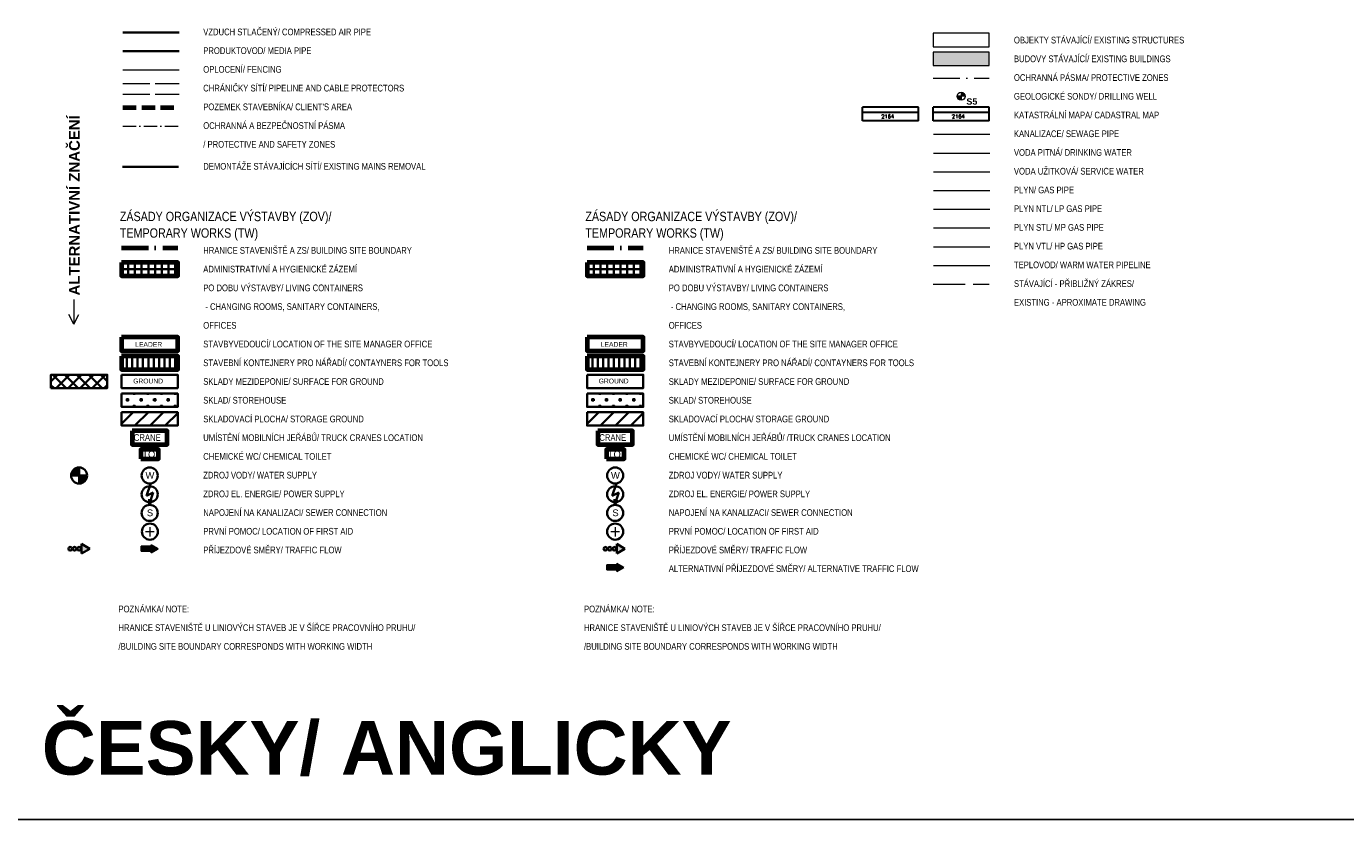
# Model space of a CAD drawing. Header units: metres. Extents: x -535942 to -530626, y -1087729 to -1086275.
# Tile 244 of 247: x -531462 to -531215, y -1087519 to -1087371. Entities that reach past the tile are written whole.
import ezdxf
from ezdxf.enums import TextEntityAlignment as Align

# ---------------------------------------------------------------- set-up
doc = ezdxf.new("R2010")
doc.units = ezdxf.units.M
for name, pattern in [('A_CARA_07', [7, 5, -2]), ('A_CARA_15', [7.6, 5, -1.3, 0, -1.3]), ('ACAD_ISO02W100', [15, 12, -3]), ('B_CARA_06', [6, 5, -1])]:
    doc.linetypes.add(name, pattern=pattern)
for name, color, linetype, lineweight in [('AG_chranicky site', 240, 'B_CARA_06', 18), ('AG_katastralni mapa', 104, 'Continuous', 30), ('AG_legenda nové', 240, 'Continuous', 35), ('AG_legenda stávající', 251, 'Continuous', 13), ('AG_ochranne pasmo', 7, 'A_CARA_15', 15), ('AG_oploceni', 240, 'G_PLOT_212', 18), ('AG_pozemek investora', 210, 'A_CARA_07', 70), ('AG_produktovod', 120, 'G_POTR_680_PN', 35), ('AG_rusene objekty', 240, 'HP_03_DEM', 35), ('AG_sondy vrty', 50, 'Continuous', 18), ('AG_SS dokresleni HP', 251, 'ACAD_ISO02W100', 13), ('AG_SS kanal_déšť', 251, 'G_POTR_626_PN', 13), ('AG_SS plyn', 251, 'G_POTR_632_PN', 13), ('AG_SS plyn NTL', 251, 'G_POTR_633_PN', 13), ('AG_SS plyn STL', 251, 'G_POTR_634_PN', 13), ('AG_SS plyn VTL', 251, 'G_POTR_635_PN', 13), ('AG_SS teplovod', 251, 'G_POTR_652_PN', 13), ('AG_SS voda pitna', 251, 'G_POTR_616_PN', 13), ('AG_SS voda uzitkova', 251, 'G_POTR_617_PN', 13), ('AG_vzduch stlaceny', 33, 'G_POTR_637_PN', 35), ('AG_Z1 zamereni fy xy', 251, 'Continuous', 13), ('AG_ZELEN', 72, 'Continuous', 25), ('AG_ZOV budovy tluste', 124, 'Continuous', 70), ('AG_ZOV hranice staveniste', 124, 'A_CARA_15', 70), ('AG_ZOV srafy znacky', 90, 'Continuous', 35), ('AG_ZOV text 35 tucne', 90, 'Continuous', 70), ('CP_07_POV_SRAFY_ZNACKY', 120, 'Continuous', 35), ('CP_SRAFY_ZNACKY', 120, 'Continuous', 35), ('RP_kom_sondy-ST', 251, 'Continuous', 35)]:
    doc.layers.add(name, color=color, linetype=linetype, lineweight=lineweight)
doc.layers.add('AG_pomocné čáry', color=2, linetype='Continuous', lineweight=25, plot=False)
doc.layers.add('AG_srafy SS budovy', color=252, linetype='Continuous')
doc.layers.add('AG_ZOV legenda', color=90, linetype='Continuous')
doc.styles.add('Arial', font='arialbd.ttf')
doc.styles.add('LEGENDA_ARIAL_A', font='arialbd.ttf')
doc.styles.add('LEGENDA_ARIAL_B', font='arial.ttf')
doc.styles.add('ROMANS', font='romans')
doc.styles.add('romans80', font='romans.shx', dxfattribs={"width": 0.8})
doc.styles.get("Standard").update_dxf_attribs({"font": 'ARIALN.TTF'})
doc.linetypes.add('G_PLOT_212', pattern='A,5,[220,hpfmlin.shx,S=1,R=0,X=0,Y=0],5', length=10)
doc.linetypes.add('G_POTR_616_PN', pattern='A,0.5,-1,2,-6.5,[2,hpfmlin.shx,S=1,R=0,X=0,Y=0],-6.5,2,-1,0.5', length=20)
doc.linetypes.add('G_POTR_617_PN', pattern='A,0.5,-1,2,-6.5,[1,hpfmlin.shx,S=1,R=0,X=0,Y=0],-6.5,2,-1,0.5', length=20)
doc.linetypes.add('G_POTR_626_PN', pattern='A,0.5,-1,2,-6.5,[8,hpfmlin.shx,S=1,R=0,X=0,Y=0],-6.5,2,-1,0.5', length=20)
doc.linetypes.add('G_POTR_632_PN', pattern='A,0.5,-1,2,-6.5,[13,hpfmlin.shx,S=1,R=0,X=0,Y=0],-6.5,2,-1,0.5', length=20)
doc.linetypes.add('G_POTR_633_PN', pattern='A,0.5,-1,2,-6.5,[14,hpfmlin.shx,S=1,R=0,X=0,Y=0],-6.5,2,-1,0.5', length=20)
doc.linetypes.add('G_POTR_634_PN', pattern='A,0.5,-1,2,-6.5,[15,hpfmlin.shx,S=1,R=0,X=0,Y=0],-6.5,2,-1,0.5', length=20)
doc.linetypes.add('G_POTR_635_PN', pattern='A,0.5,-1,2,-6.5,[16,hpfmlin.shx,S=1,R=0,X=0,Y=0],-6.5,2,-1,0.5', length=20)
doc.linetypes.add('G_POTR_637_PN', pattern='A,0.5,-1,2,-1.5,[24,hpfmlin.shx,S=1,R=0,X=0,Y=0],-1.5,2,-1,0.5', length=10)
doc.linetypes.add('G_POTR_652_PN', pattern='A,0.5,-1,2,-6.5,[22,hpfmlin.shx,S=1,R=0,X=0,Y=0],-6.5,2,-1,0.5', length=20)
doc.linetypes.add('G_POTR_680_PN', pattern='A,0.5,-1,2,-6.5,[26,hpfmlin.shx,S=1,R=0,X=0,Y=0],-6.5,2,-1,0.5', length=20)
doc.linetypes.add('HP_03_DEM', pattern='A,0,[234,hpfmlin.shx,S=1,R=0,X=0,Y=0],-12.5', length=12.5)

# ---------------------------------------------------------------- blocks, each defined once
blk = doc.blocks.new('A$C48484C4E')
at = {"layer": 'AG_ZOV srafy znacky'}
for p, q in [((-1.18, -0.63), (1.36, 0.61)), ((0.32, 3.72), (-1.17, -0.63)), ((1.36, 0.61), (-0.18, -3.91)), ((-0.18, -3.91), (-0.22, -1.91)), ((-0.18, -3.91), (1.07, -2.35))]:
    blk.add_line(p, q, dxfattribs=at)
blk.add_circle((0, 0), 3, dxfattribs=at)
blk = doc.blocks.new('A$C11E2175D')
at = {"layer": 'AG_ZOV srafy znacky', "ltscale": 0.1}
blk.add_circle((0, 0), 1.5, dxfattribs=at)
at = {"layer": 'AG_ZOV srafy znacky', "ltscale": 0.1, "style": 'LEGENDA_ARIAL_B'}
blk.add_text('+', height=2.5, dxfattribs=at).set_placement((-1.02, -1.23))
blk = doc.blocks.new('A$C74971CE5')
at = {"layer": 'AG_ZOV srafy znacky', "ltscale": 0.1}
blk.add_circle((0, 0), 1.5, dxfattribs=at)
at = {"layer": 'AG_ZOV srafy znacky', "ltscale": 0.1, "style": 'LEGENDA_ARIAL_B'}
blk.add_text('S', height=1.25, dxfattribs=at).set_placement((-0.52, -0.6))
blk = doc.blocks.new('A$C703C326B')
at = {"layer": 'AG_ZOV srafy znacky', "ltscale": 0.1}
blk.add_circle((0, 0), 1.5, dxfattribs=at)
at = {"layer": 'AG_ZOV srafy znacky', "ltscale": 0.1, "style": 'LEGENDA_ARIAL_B'}
blk.add_text('W', height=1.25, dxfattribs=at).set_placement((-0.78, -0.62))
blk = doc.blocks.new('A$C463B165D')
at = {"layer": 'AG_ZOV srafy znacky', "color": 120, "ltscale": 0.1}
blk.add_circle((0, 0), 1.5, dxfattribs=at)
at = {"layer": 'AG_ZOV srafy znacky', "color": 120, "ltscale": 0.1, "style": 'LEGENDA_ARIAL_B'}
blk.add_text('W', height=1.25, dxfattribs=at).set_placement((-0.78, -0.62))
blk = doc.blocks.new('A$C2177731D')
at = {"layer": 'AG_ZOV srafy znacky', "color": 120}
for p, q in [((0.16, 1.89), (-0.59, -0.29)), ((-0.59, -0.29), (0.68, 0.33)), ((0.68, 0.33), (-0.09, -1.92)), ((-0.09, -1.92), (-0.11, -0.92)), ((-0.09, -1.92), (0.54, -1.15))]:
    blk.add_line(p, q, dxfattribs=at)
blk.add_circle((0, 0.03), 1.5, dxfattribs=at)
blk = doc.blocks.new('A$C6D41416F')
at = {"layer": 'AG_ZOV srafy znacky', "color": 120, "ltscale": 0.1}
blk.add_circle((0, 0), 1.5, dxfattribs=at)
at = {"layer": 'AG_ZOV srafy znacky', "color": 120, "ltscale": 0.1, "style": 'LEGENDA_ARIAL_B'}
blk.add_text('S', height=1.25, dxfattribs=at).set_placement((-0.52, -0.6))
blk = doc.blocks.new('A$C377A12EB')
at = {"layer": 'AG_ZOV srafy znacky', "color": 120, "ltscale": 0.1}
blk.add_circle((0, 0), 1.5, dxfattribs=at)
at = {"layer": 'AG_ZOV srafy znacky', "color": 120, "ltscale": 0.1, "style": 'LEGENDA_ARIAL_B'}
blk.add_text('+', height=2.5, dxfattribs=at).set_placement((-1.02, -1.23))
blk = doc.blocks.new('A$C4A292638')
at = {"layer": 'AG_ZOV legenda', "color": 120}
for p, q in [((-1.59, 0.94), (0.29, 0.94)), ((-1.59, 0.94), (-1.59, 0)), ((-1.59, 0), (0.29, 0)), ((0.29, 1.22), (0.29, 0.94)), ((1.59, 0.47), (0.29, 1.22)), ((1.59, 0.47), (0.29, -0.28)), ((0.29, 0), (0.29, -0.28))]:
    blk.add_line(p, q, dxfattribs=at)
for points in [[(0.29, 0), (-1.59, 0), (0.29, 0.94), (-1.59, 0.94)], [(1.59, 0.47), (0.29, -0.28), (0.29, 1.22)]]:
    blk.add_solid(points, dxfattribs=at)
blk = doc.blocks.new('PŘÍJEZD')
at = {"layer": 'CP_SRAFY_ZNACKY', "ltscale": 0.1}
h = blk.add_hatch(color=256, dxfattribs=at)
h.dxf.hatch_style = 1
h.paths.add_polyline_path([(-763393.56, 939756.68, 1), (-763392.87, 939756.68, 1)])
h.paths.add_polyline_path([(-763392.72, 939756.68, 1), (-763392.03, 939756.68, 1)])
h.paths.add_polyline_path([(-763391.18, 939756.68, 1), (-763391.87, 939756.68, 1)])
h.paths.add_polyline_path([(-763389.5, 939756.68), (-763391.06, 939757.58), (-763391.06, 939755.78)])
for p, q in [((-763391.06, 939757.58), (-763391.06, 939755.78)), ((-763389.5, 939756.68), (-763391.06, 939757.58)), ((-763389.5, 939756.68), (-763391.06, 939755.78))]:
    blk.add_line(p, q, dxfattribs=at)
for centre in [(-763393.22, 939756.68), (-763392.38, 939756.68), (-763391.52, 939756.68)]:
    blk.add_circle(centre, 0.347, dxfattribs=at)
blk = doc.blocks.new('A$C0BBA2B2D')
at = {"layer": 'AG_ZOV legenda', "color": 0}
for p, q in [((-3.17, 0.47), (-1.3, 0.47)), ((-3.17, 0.47), (-3.17, -0.47)), ((-1.3, 0.75), (-1.3, 0.47)), ((0, 0), (-1.3, 0.75)), ((0, 0), (-1.3, -0.75)), ((-3.17, -0.47), (-1.3, -0.47)), ((-1.3, -0.47), (-1.3, -0.75))]:
    blk.add_line(p, q, dxfattribs=at)
for points in [[(-1.3, -0.47), (-3.17, -0.47), (-1.3, 0.47), (-3.17, 0.47)], [(0, 0), (-1.3, -0.75), (-1.3, 0.75)]]:
    blk.add_solid(points, dxfattribs=at)
blk = doc.blocks.new('A$C004D265F')
at = {"layer": 'AG_ZOV srafy znacky'}
h = blk.add_hatch(color=256, dxfattribs=at)
h.dxf.hatch_style = 1
h.paths.add_polyline_path([(-2.47, -0.89, -1), (-1.78, -0.89, -1)])
h.paths.add_polyline_path([(-1.64, -0.89, -1), (-0.95, -0.89, -1)])
h.paths.add_polyline_path([(-0.11, -0.89, -1), (-0.8, -0.89, -1)])
h.paths.add_polyline_path([(1.54, -0.89), (0, -1.78), (0, 0)])
for p, q in [((0, -1.78), (0, 0)), ((1.54, -0.89), (0, 0)), ((1.54, -0.89), (0, -1.78))]:
    blk.add_line(p, q, dxfattribs=at)
for centre in [(-2.12, -0.89), (-1.3, -0.89), (-0.46, -0.89)]:
    blk.add_circle(centre, 0.342, dxfattribs=at)
blk = doc.blocks.new('A$C6E316C57')
at = {"layer": 'AG_sondy vrty'}
for p, q in [((0, 4.64), (0, 0)), ((0, 0), (-0.92, 1.83)), ((0, 0), (0.92, 1.83))]:
    blk.add_line(p, q, dxfattribs=at)
at = {"layer": 'AG_sondy vrty', "style": 'LEGENDA_ARIAL_A'}
blk.add_text('ALTERNATIVNÍ ZNAČENÍ', height=2, rotation=90, dxfattribs=at).set_placement((1.12, 5.37))
blk = doc.blocks.new('A$C49C90351')
at = {"layer": 'AG_ZOV srafy znacky'}
for p, q in [((-3, 0), (3, 0)), ((0, -3), (0, 3))]:
    blk.add_line(p, q, dxfattribs=at)
at = {"layer": 'AG_ZOV srafy znacky', "const_width": 3}
for points in [[(0, 1.5, 0.414214), (-1.5, 0)], [(0, -1.5, 0.414214), (1.5, 0)]]:
    blk.add_lwpolyline(points, format="xyb", dxfattribs=at)
at = {"layer": 'AG_ZOV srafy znacky'}
blk.add_circle((0, 0), 3, dxfattribs=at)
blk = doc.blocks.new('sonda_vrtaná')
h = blk.add_hatch(color=50)
h.dxf.hatch_style = 1
h.paths.add_polyline_path([(0, 0), (1.14, -0.51, 0.105246), (1.25, 0, 0.296061), (0.51, 1.14)])
h.paths.add_polyline_path([(-1.14, 0.51, 0.105246), (-1.25, 0, 0.296061), (-0.51, -1.14), (0, 0)])
at = {"color": 50, "lineweight": 18}
for p, q in [((-1.14, 0.51), (1.14, -0.51)), ((-0.51, -1.14), (0.51, 1.14))]:
    blk.add_line(p, q, dxfattribs=at)
blk.add_circle((0, 0), 1.25, dxfattribs=at)
at = {"lineweight": 35, "style": 'romans80', "width": 0.8}
blk.add_attdef('XV_1', text='', height=2, rotation=0, dxfattribs=at).set_placement((2.25, -2), align=Align.BOTTOM_LEFT)

msp = doc.modelspace()

# ---------------------------------------------------------------- hatches: boundary and pattern name
at = {"layer": 'AG_srafy SS budovy'}
msp.add_hatch(color=256, dxfattribs=at).paths.add_polyline_path([(-531281.66, -1087375.451), (-531292.16, -1087375.451), (-531292.16, -1087377.951), (-531281.66, -1087377.951)])
at = {"layer": 'AG_ZOV srafy znacky', "ltscale": 0.1}
h = msp.add_hatch(dxfattribs=at)
h.set_pattern_fill('ANSI37', color=256, scale=10, angle=45)
h.set_pattern_definition([(90, (-531443.7577, -1087414.7542), (-1.25, 2e-16), []), (180, (-531443.7577, -1087414.7542), (-2e-16, -1.25), [])])
h.paths.add_polyline_path([(-531443.758, -1087414.754), (-531443.758, -1087417.254), (-531433.258, -1087417.254), (-531433.258, -1087414.754)])
h = msp.add_hatch(dxfattribs=at)
h.set_pattern_fill('ANSI37', color=120, scale=10, angle=45)
h.set_pattern_definition([(90, (-531356.7937, -1087414.7542), (-1.25, 2e-16), []), (180, (-531356.7937, -1087414.7542), (-2e-16, -1.25), [])])
h.paths.add_polyline_path([(-531356.794, -1087414.754), (-531356.794, -1087417.254), (-531346.294, -1087417.254), (-531346.294, -1087414.754)])
h = msp.add_hatch(dxfattribs=at)
h.set_pattern_fill('_USER,_O', color=256, angle=90, pattern_type=0)
h.set_pattern_definition([(90, (-531716.7577, -1087493.7542), (-1, 6e-17), [])])
h.paths.add_polyline_path([(-531443.758, -1087432.254), (-531443.758, -1087434.754), (-531433.258, -1087434.754), (-531433.258, -1087432.254)])
h = msp.add_hatch(dxfattribs=at)
h.set_pattern_fill('_USER,_O', color=120, angle=90, pattern_type=0)
h.set_pattern_definition([(90, (-531629.7937, -1087493.7542), (-1, 6e-17), [])])
h.paths.add_polyline_path([(-531356.794, -1087432.254), (-531356.794, -1087434.754), (-531346.294, -1087434.754), (-531346.294, -1087432.254)])
h = msp.add_hatch(dxfattribs=at)
h.set_pattern_fill('ANSI37', color=256, scale=0.5)
h.set_pattern_definition([(45, (-531751.3913, -1087509.1697), (-1.122532, 1.122532), []), (135, (-531751.3913, -1087509.1697), (-1.122532, -1.122532), [])])
h.paths.add_polyline_path([(-531456.946, -1087435.754), (-531456.946, -1087438.254), (-531446.446, -1087438.254), (-531446.446, -1087435.754)])
h = msp.add_hatch(dxfattribs=at)
h.set_pattern_fill('CROSS', color=256, scale=0.2)
h.set_pattern_definition([(0, (-537584.692, -1090859.2774), (1.27, 1.27), [0.635, -1.905]), (90, (-537584.3745, -1090859.5949), (-1.27, 1.27), [0.635, -1.905])])
h.paths.add_polyline_path([(-531443.758, -1087439.254), (-531443.758, -1087441.754), (-531433.258, -1087441.754), (-531433.258, -1087439.254)])
h = msp.add_hatch(dxfattribs=at)
h.set_pattern_fill('CROSS', color=120, scale=0.2)
h.set_pattern_definition([(0, (-537497.728, -1090859.2774), (1.27, 1.27), [0.635, -1.905]), (90, (-537497.4105, -1090859.5949), (-1.27, 1.27), [0.635, -1.905])])
h.paths.add_polyline_path([(-531356.794, -1087439.254), (-531356.794, -1087441.754), (-531346.294, -1087441.754), (-531346.294, -1087439.254)])
h = msp.add_hatch(dxfattribs=at)
h.set_pattern_fill('_USER,_O', color=256, scale=2, angle=45, pattern_type=0)
h.set_pattern_definition([(45, (58441.2992, -5591.7398), (-1.4142135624, 1.4142135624), [])])
h.paths.add_polyline_path([(-531443.758, -1087442.754), (-531443.758, -1087445.254), (-531433.258, -1087445.254), (-531433.258, -1087442.754)])
h = msp.add_hatch(dxfattribs=at)
h.set_pattern_fill('_USER,_O', color=120, scale=2, angle=45, pattern_type=0)
h.set_pattern_definition([(45, (58528.2632, -5591.7398), (-1.4142135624, 1.4142135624), [])])
h.paths.add_polyline_path([(-531356.794, -1087442.754), (-531356.794, -1087445.254), (-531346.294, -1087445.254), (-531346.294, -1087442.754)])

# ---------------------------------------------------------------- linework, layer by layer
at = {"layer": 'AG_chranicky site'}
for p, q in [((-531443.501, -1087381.333), (-531433.001, -1087381.333)), ((-531443.501, -1087383.333), (-531433.001, -1087383.333))]:
    msp.add_line(p, q, dxfattribs=at)
at = {"layer": 'AG_katastralni mapa', "color": 160}
for p, q in [((-531294.856, -1087385.781), (-531305.356, -1087385.781)), ((-531305.356, -1087388.281), (-531305.356, -1087385.781)), ((-531305.299, -1087386.661), (-531294.856, -1087386.661)), ((-531294.856, -1087388.281), (-531294.856, -1087385.781)), ((-531294.856, -1087388.281), (-531305.356, -1087388.281))]:
    msp.add_line(p, q, dxfattribs=at)
at = {"layer": 'AG_katastralni mapa'}
for p, q in [((-531281.668, -1087385.781), (-531292.168, -1087385.781)), ((-531292.168, -1087388.281), (-531292.168, -1087385.781)), ((-531292.111, -1087386.661), (-531281.668, -1087386.661)), ((-531281.668, -1087388.281), (-531281.668, -1087385.781)), ((-531281.668, -1087388.281), (-531292.168, -1087388.281))]:
    msp.add_line(p, q, dxfattribs=at)
at = {"layer": 'AG_ochranne pasmo'}
msp.add_line((-531292.168, -1087380.319), (-531281.668, -1087380.319), dxfattribs=at)
at = {"layer": 'AG_ochranne pasmo', "ltscale": 0.5}
msp.add_line((-531443.501, -1087389.291), (-531433.001, -1087389.291), dxfattribs=at)
at = {"layer": 'AG_oploceni', "ltscale": 0.5}
msp.add_line((-531443.501, -1087378.791), (-531433.001, -1087378.791), dxfattribs=at)
at = {"layer": 'AG_pomocné čáry'}
msp.add_lwpolyline([(-531465.793, -1087518.875), (-531045.793, -1087518.875), (-531045.793, -1087221.875), (-531465.793, -1087221.875)], close=True, dxfattribs=at)
at = {"layer": 'AG_pozemek investora', "ltscale": 0.5}
msp.add_line((-531443.501, -1087385.791), (-531433.001, -1087385.791), dxfattribs=at)
at = {"layer": 'AG_produktovod', "ltscale": 0.5}
msp.add_line((-531443.501, -1087375.291), (-531433.001, -1087375.291), dxfattribs=at)
at = {"layer": 'AG_rusene objekty', "ltscale": 0.5}
msp.add_line((-531443.616, -1087396.898), (-531433.116, -1087396.898), dxfattribs=at)
at = {"layer": 'AG_SS dokresleni HP', "linetype": 'ACAD_ISO02W100', "ltscale": 0.5}
msp.add_line((-531292.168, -1087418.819), (-531281.668, -1087418.819), dxfattribs=at)
at = {"layer": 'AG_SS kanal_déšť', "ltscale": 0.5}
msp.add_line((-531292.052, -1087390.819), (-531281.552, -1087390.819), dxfattribs=at)
at = {"layer": 'AG_SS plyn', "ltscale": 0.5}
msp.add_line((-531292.052, -1087401.319), (-531281.552, -1087401.319), dxfattribs=at)
at = {"layer": 'AG_SS plyn NTL', "ltscale": 0.5}
msp.add_line((-531292.052, -1087404.819), (-531281.552, -1087404.819), dxfattribs=at)
at = {"layer": 'AG_SS plyn STL', "ltscale": 0.5}
msp.add_line((-531292.052, -1087408.319), (-531281.552, -1087408.319), dxfattribs=at)
at = {"layer": 'AG_SS plyn VTL', "ltscale": 0.5}
msp.add_line((-531292.052, -1087411.819), (-531281.552, -1087411.819), dxfattribs=at)
at = {"layer": 'AG_SS teplovod', "ltscale": 0.5}
msp.add_line((-531292.052, -1087415.319), (-531281.552, -1087415.319), dxfattribs=at)
at = {"layer": 'AG_SS voda pitna', "ltscale": 0.5}
msp.add_line((-531292.052, -1087394.319), (-531281.552, -1087394.319), dxfattribs=at)
at = {"layer": 'AG_SS voda uzitkova', "ltscale": 0.5}
msp.add_line((-531292.052, -1087397.819), (-531281.552, -1087397.819), dxfattribs=at)
at = {"layer": 'AG_vzduch stlaceny', "ltscale": 0.5}
msp.add_line((-531443.501, -1087371.791), (-531433.001, -1087371.791), dxfattribs=at)
at = {"layer": 'AG_Z1 zamereni fy xy', "ltscale": 0.4}
msp.add_line((-531433.116, -1087396.898), (-531443.616, -1087396.898), dxfattribs=at)
at = {"layer": 'AG_Z1 zamereni fy xy'}
for points in [[(-531292.168, -1087374.451), (-531281.668, -1087374.451), (-531281.668, -1087371.951), (-531292.168, -1087371.951)], [(-531292.168, -1087377.951), (-531281.668, -1087377.951), (-531281.668, -1087375.451), (-531292.168, -1087375.451)]]:
    msp.add_lwpolyline(points, close=True, dxfattribs=at)
at = {"layer": 'AG_ZOV budovy tluste', "ltscale": 0.1}
for points in [[(-531443.758, -1087414.754), (-531443.758, -1087417.254), (-531433.258, -1087417.254), (-531433.258, -1087414.754)], [(-531443.758, -1087428.754), (-531443.758, -1087431.254), (-531433.258, -1087431.254), (-531433.258, -1087428.754)], [(-531443.758, -1087432.254), (-531443.758, -1087434.754), (-531433.258, -1087434.754), (-531433.258, -1087432.254)], [(-531441.755, -1087446.254), (-531441.755, -1087448.754), (-531435.26, -1087448.754), (-531435.26, -1087446.254)], [(-531440.158, -1087451.435), (-531436.858, -1087451.435), (-531436.858, -1087449.735), (-531440.158, -1087449.735)]]:
    msp.add_lwpolyline(points, close=True, dxfattribs=at)
at = {"layer": 'AG_ZOV budovy tluste', "color": 160, "ltscale": 0.1}
for points in [[(-531356.794, -1087414.754), (-531356.794, -1087417.254), (-531346.294, -1087417.254), (-531346.294, -1087414.754)], [(-531356.794, -1087428.754), (-531356.794, -1087431.254), (-531346.294, -1087431.254), (-531346.294, -1087428.754)], [(-531356.794, -1087432.254), (-531356.794, -1087434.754), (-531346.294, -1087434.754), (-531346.294, -1087432.254)], [(-531354.791, -1087446.254), (-531354.791, -1087448.754), (-531348.296, -1087448.754), (-531348.296, -1087446.254)], [(-531353.194, -1087451.435), (-531349.894, -1087451.435), (-531349.894, -1087449.735), (-531353.194, -1087449.735)]]:
    msp.add_lwpolyline(points, close=True, dxfattribs=at)
at = {"layer": 'AG_ZOV hranice staveniste', "linetype": 'A_CARA_15'}
msp.add_line((-531443.758, -1087412.055), (-531433.258, -1087412.055), dxfattribs=at)
at = {"layer": 'AG_ZOV hranice staveniste', "color": 160, "linetype": 'A_CARA_15'}
msp.add_line((-531356.794, -1087412.055), (-531346.294, -1087412.055), dxfattribs=at)
at = {"layer": 'AG_ZOV srafy znacky', "ltscale": 0.1}
for points in [[(-531456.946, -1087438.254), (-531446.446, -1087438.254), (-531446.446, -1087435.754), (-531456.946, -1087435.754)], [(-531443.758, -1087435.754), (-531443.758, -1087438.254), (-531433.258, -1087438.254), (-531433.258, -1087435.754)], [(-531443.758, -1087439.254), (-531443.758, -1087441.754), (-531433.258, -1087441.754), (-531433.258, -1087439.254)], [(-531443.758, -1087442.754), (-531443.758, -1087445.254), (-531433.258, -1087445.254), (-531433.258, -1087442.754)]]:
    msp.add_lwpolyline(points, close=True, dxfattribs=at)
at = {"layer": 'AG_ZOV srafy znacky', "color": 120, "ltscale": 0.1}
for points in [[(-531356.794, -1087435.754), (-531356.794, -1087438.254), (-531346.294, -1087438.254), (-531346.294, -1087435.754)], [(-531356.794, -1087439.254), (-531356.794, -1087441.754), (-531346.294, -1087441.754), (-531346.294, -1087439.254)], [(-531356.794, -1087442.754), (-531356.794, -1087445.254), (-531346.294, -1087445.254), (-531346.294, -1087442.754)]]:
    msp.add_lwpolyline(points, close=True, dxfattribs=at)

# ---------------------------------------------------------------- block references
at = {"layer": 'AG_ZELEN', "xscale": -0.98629164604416, "yscale": 0.98629164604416, "zscale": 0.98629164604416, "rotation": 180}
msp.add_blockref('PŘÍJEZD', (221574.971, -160594.092), dxfattribs=at)
at = {"layer": 'AG_ZOV srafy znacky'}
for name, p in [('A$C6E316C57', (-531452.688, -1087426.306)), ('A$C703C326B', (-531438.508, -1087454.576)), ('A$C74971CE5', (-531438.508, -1087461.574)), ('A$C11E2175D', (-531438.461, -1087465.066)), ('A$C004D265F', (-531451.24, -1087467.364)), ('A$C0BBA2B2D', (-531436.921, -1087468.252))]:
    msp.add_blockref(name, p, dxfattribs=at)
at = {"layer": 'AG_ZOV srafy znacky', "xscale": 0.5, "yscale": 0.5, "zscale": 0.5}
for name, p in [('A$C49C90351', (-531451.696, -1087454.576)), ('A$C48484C4E', (-531438.508, -1087458.072))]:
    msp.add_blockref(name, p, dxfattribs=at)
at = {"layer": 'CP_07_POV_SRAFY_ZNACKY'}
for name, p in [('A$C463B165D', (-531351.544, -1087454.576)), ('A$C2177731D', (-531351.544, -1087458.101)), ('A$C6D41416F', (-531351.544, -1087461.574)), ('A$C377A12EB', (-531351.544, -1087465.066)), ('A$C4A292638', (-531351.544, -1087472.212))]:
    msp.add_blockref(name, p, dxfattribs=at)
at = {"layer": 'RP_kom_sondy-ST'}
ref = msp.add_blockref('sonda_vrtaná', (-531286.917, -1087383.717), dxfattribs=dict(at, xscale=0.6000000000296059, yscale=0.6000000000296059, zscale=0.6000000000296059, rotation=203.8650993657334))
ref.add_attrib('XV_1', 'S5', dxfattribs={"layer": 'AG_sondy vrty', "color": 50, "lineweight": 35, "height": 1.2, "style": 'Arial'}).set_placement((-531285.935, -1087385.65), align=Align.BOTTOM_LEFT)

# ---------------------------------------------------------------- texts
at = {"layer": 'AG_katastralni mapa', "color": 160, "style": 'ROMANS'}
msp.add_text('2164', height=0.7, rotation=0.59223, dxfattribs=at).set_placement((-531300.637, -1087387.126), align=Align.TOP_CENTER)
at = {"layer": 'AG_katastralni mapa', "style": 'ROMANS'}
msp.add_text('2164', height=0.7, rotation=0.59223, dxfattribs=at).set_placement((-531287.449, -1087387.126), align=Align.TOP_CENTER)
at = {"layer": 'AG_legenda nové'}
for s, p in [('VZDUCH STLAČENÝ/ COMPRESSED AIR PIPE', (-531428.501, -1087372.316)), ('PRODUKTOVOD/ MEDIA PIPE', (-531428.501, -1087375.816)), ('OPLOCENÍ/ FENCING', (-531428.501, -1087379.316)), ('CHRÁNIČKY SÍTÍ/ PIPELINE AND CABLE PROTECTORS', (-531428.501, -1087382.816)), ("POZEMEK STAVEBNÍKA/ CLIENT'S AREA", (-531428.501, -1087386.316)), ('OCHRANNÁ A BEZPEČNOSTNÍ PÁSMA', (-531428.501, -1087389.816)), ('/ PROTECTIVE AND SAFETY ZONES', (-531428.501, -1087393.316)), ('DEMONTÁŽE STÁVAJÍCÍCH SÍTÍ/ EXISTING MAINS REMOVAL', (-531428.501, -1087397.423))]:
    msp.add_text(s, height=1.25, dxfattribs=at).set_placement(p)
at = {"layer": 'AG_legenda stávající'}
for s, p in [('OBJEKTY STÁVAJÍCÍ/ EXISTING STRUCTURES', (-531277.052, -1087373.844)), ('BUDOVY STÁVAJÍCÍ/ EXISTING BUILDINGS', (-531277.052, -1087377.344)), ('OCHRANNÁ PÁSMA/ PROTECTIVE ZONES', (-531277.052, -1087380.844)), ('GEOLOGICKÉ SONDY/ DRILLING WELL', (-531277.052, -1087384.344)), ('KATASTRÁLNÍ MAPA/ CADASTRAL MAP', (-531277.052, -1087387.844)), ('KANALIZACE/ SEWAGE PIPE', (-531277.052, -1087391.344)), ('VODA PITNÁ/ DRINKING WATER', (-531277.052, -1087394.844)), ('VODA UŽITKOVÁ/ SERVICE WATER', (-531277.052, -1087398.344)), ('PLYN/ GAS PIPE', (-531277.052, -1087401.844)), ('PLYN NTL/ LP GAS PIPE', (-531277.052, -1087405.344)), ('PLYN STL/ MP GAS PIPE', (-531277.052, -1087408.844)), ('PLYN VTL/ HP GAS PIPE', (-531277.052, -1087412.344)), ('TEPLOVOD/ WARM WATER PIPELINE', (-531277.052, -1087415.844)), ('STÁVAJÍCÍ - PŘIBLIŽNÝ ZÁKRES/ ', (-531277.052, -1087419.344)), ('EXISTING - APROXIMATE DRAWING', (-531277.052, -1087422.844))]:
    msp.add_text(s, height=1.25, dxfattribs=at).set_placement(p)
at = {"layer": 'AG_pomocné čáry', "style": 'LEGENDA_ARIAL_A'}
msp.add_text('ČESKY/ ANGLICKY', height=10, dxfattribs=at).set_placement((-531458.653, -1087510.467))
at = {"layer": 'AG_ZOV legenda'}
for s, p in [('HRANICE STAVENIŠTĚ A ZS/ BUILDING SITE BOUNDARY', (-531428.501, -1087413.14)), ('ADMINISTRATIVNÍ A HYGIENICKÉ ZÁZEMÍ', (-531428.501, -1087416.64)), ('PO DOBU VÝSTAVBY/ LIVING CONTAINERS ', (-531428.501, -1087420.14)), (' - CHANGING ROOMS, SANITARY CONTAINERS, ', (-531428.501, -1087423.64)), ('OFFICES', (-531428.501, -1087427.14)), ('STAVBYVEDOUCÍ/ LOCATION OF THE SITE MANAGER OFFICE', (-531428.501, -1087430.64)), ('STAVEBNÍ KONTEJNERY PRO NÁŘADÍ/ CONTAYNERS FOR TOOLS', (-531428.501, -1087434.14)), ('SKLADY MEZIDEPONIE/ SURFACE FOR GROUND', (-531428.501, -1087437.64)), ('SKLAD/ STOREHOUSE', (-531428.501, -1087441.14)), ('SKLADOVACÍ PLOCHA/ STORAGE GROUND', (-531428.501, -1087444.64)), ('CRANE', (-531441.466, -1087448.106)), ('UMÍSTĚNÍ MOBILNÍCH JEŘÁBŮ/ TRUCK CRANES LOCATION ', (-531428.501, -1087448.14)), ('CHEMICKÉ WC/ CHEMICAL TOILET', (-531428.501, -1087451.632)), ('ZDROJ VODY/ WATER SUPPLY', (-531428.501, -1087455.136)), ('ZDROJ EL. ENERGIE/ POWER SUPPLY', (-531428.501, -1087458.632)), ('NAPOJENÍ NA KANALIZACI/ SEWER CONNECTION', (-531428.501, -1087462.128)), ('PRVNÍ POMOC/ LOCATION OF FIRST AID', (-531428.501, -1087465.62)), ('PŘÍJEZDOVÉ SMĚRY/ TRAFFIC FLOW', (-531428.501, -1087469.112)), ('POZNÁMKA/ NOTE:', (-531444.334, -1087480.142)), ('HRANICE STAVENIŠTĚ U LINIOVÝCH STAVEB JE V ŠÍŘCE PRACOVNÍHO PRUHU/', (-531444.334, -1087483.638)), ('/BUILDING SITE BOUNDARY CORRESPONDS WITH WORKING WIDTH', (-531444.334, -1087487.134))]:
    msp.add_text(s, height=1.25, dxfattribs=at).set_placement(p)
at = {"layer": 'AG_ZOV legenda', "color": 160}
for s, p in [('HRANICE STAVENIŠTĚ A ZS/ BUILDING SITE BOUNDARY', (-531341.537, -1087413.14)), ('ADMINISTRATIVNÍ A HYGIENICKÉ ZÁZEMÍ', (-531341.537, -1087416.64)), ('PO DOBU VÝSTAVBY/ LIVING CONTAINERS ', (-531341.537, -1087420.14)), (' - CHANGING ROOMS, SANITARY CONTAINERS, ', (-531341.537, -1087423.64)), ('OFFICES', (-531341.537, -1087427.14)), ('STAVBYVEDOUCÍ/ LOCATION OF THE SITE MANAGER OFFICE', (-531341.537, -1087430.64)), ('STAVEBNÍ KONTEJNERY PRO NÁŘADÍ/ CONTAYNERS FOR TOOLS', (-531341.537, -1087434.14)), ('SKLADY MEZIDEPONIE/ SURFACE FOR GROUND', (-531341.537, -1087437.64)), ('SKLAD/ STOREHOUSE', (-531341.537, -1087441.14)), ('SKLADOVACÍ PLOCHA/ STORAGE GROUND', (-531341.537, -1087444.64)), ('UMÍSTĚNÍ MOBILNÍCH JEŘÁBŮ/ /TRUCK CRANES LOCATION ', (-531341.537, -1087448.14)), ('CHEMICKÉ WC/ CHEMICAL TOILET', (-531341.537, -1087451.632)), ('ZDROJ VODY/ WATER SUPPLY', (-531341.537, -1087455.136)), ('ZDROJ EL. ENERGIE/ POWER SUPPLY', (-531341.537, -1087458.632)), ('NAPOJENÍ NA KANALIZACI/ SEWER CONNECTION', (-531341.537, -1087462.128)), ('PRVNÍ POMOC/ LOCATION OF FIRST AID', (-531341.537, -1087465.62)), ('PŘÍJEZDOVÉ SMĚRY/ TRAFFIC FLOW', (-531341.537, -1087469.112)), ('ALTERNATIVNÍ PŘÍJEZDOVÉ SMĚRY/ ALTERNATIVE TRAFFIC FLOW', (-531341.537, -1087472.604)), ('POZNÁMKA/ NOTE:', (-531357.37, -1087480.142)), ('HRANICE STAVENIŠTĚ U LINIOVÝCH STAVEB JE V ŠÍŘCE PRACOVNÍHO PRUHU/', (-531357.37, -1087483.638)), ('/BUILDING SITE BOUNDARY CORRESPONDS WITH WORKING WIDTH', (-531357.37, -1087487.134))]:
    msp.add_text(s, height=1.25, dxfattribs=at).set_placement(p)
at = {"layer": 'AG_ZOV legenda', "color": 120}
msp.add_text('CRANE', height=1.25, dxfattribs=at).set_placement((-531354.502, -1087448.106))
at = {"layer": 'AG_ZOV srafy znacky', "ltscale": 0.1, "style": 'LEGENDA_ARIAL_B'}
for s, height, p in [('LEADER', 0.9, (-531441.203, -1087430.532)), ('GROUND', 0.9, (-531441.589, -1087437.373)), ('TOI', 1.25, (-531439.885, -1087451.238))]:
    msp.add_text(s, height=height, dxfattribs=at).set_placement(p)
at = {"layer": 'AG_ZOV srafy znacky', "color": 120, "ltscale": 0.1, "style": 'LEGENDA_ARIAL_B'}
for s, height, p in [('LEADER', 0.9, (-531354.239, -1087430.532)), ('GROUND', 0.9, (-531354.625, -1087437.373)), ('TOI', 1.25, (-531352.921, -1087451.238))]:
    msp.add_text(s, height=height, dxfattribs=at).set_placement(p)
at = {"layer": 'AG_ZOV text 35 tucne'}
for s, p in [('ZÁSADY ORGANIZACE VÝSTAVBY (ZOV)/', (-531444.083, -1087407.046)), ('TEMPORARY WORKS (TW)', (-531444.083, -1087410.141))]:
    msp.add_text(s, height=1.75, dxfattribs=at).set_placement(p)
at = {"layer": 'AG_ZOV text 35 tucne', "color": 160}
for s, p in [('ZÁSADY ORGANIZACE VÝSTAVBY (ZOV)/', (-531357.119, -1087407.046)), ('TEMPORARY WORKS (TW)', (-531357.119, -1087410.141))]:
    msp.add_text(s, height=1.75, dxfattribs=at).set_placement(p)

doc.saveas('drawing.dxf')
